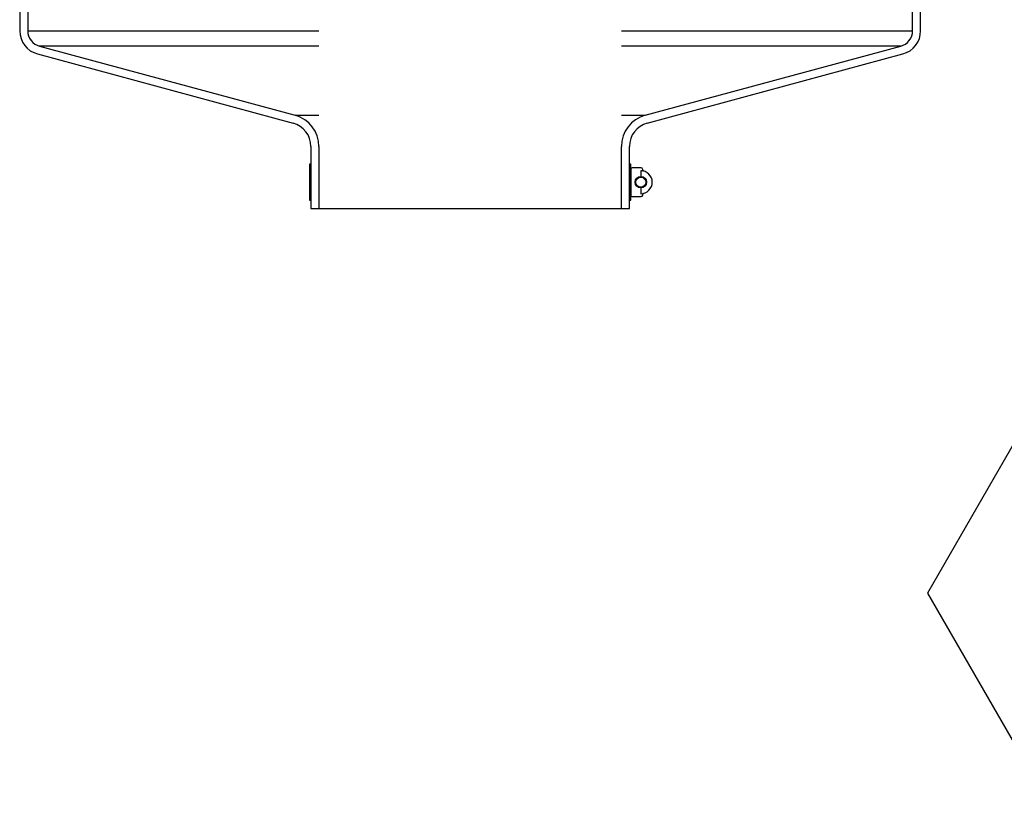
# Model space of a CAD drawing. Extents: x 990 to 4202, y -422 to 622.
# Tile 235 of 256: x 1490 to 1506, y 469 to 481. Entities that reach past the tile are written whole.
import ezdxf
from ezdxf.enums import TextEntityAlignment as Align

# ---------------------------------------------------------------- set-up
doc = ezdxf.new("R2010")
doc.units = 0
doc.header["$MEASUREMENT"] = 0
doc.layers.get('0').update_dxf_attribs({"linetype": 'CONTINUOUS'})
doc.layers.add('SPILL-BUCKET', color=1, linetype='CONTINUOUS')
doc.layers.add('TEXT', color=3, linetype='CONTINUOUS')
doc.styles.add('TANK-SLAB$0$SIMPLEX', font='simplex')

# ---------------------------------------------------------------- blocks, each defined once
blk = doc.blocks.new('TANK-SLAB$0$HEX')
at = {"color": 3}
blk.add_lwpolyline([(-0.05774, 0.1), (-0.11547, 0), (-0.05774, -0.1), (0.05774, -0.1), (0.11547, 0), (0.05774, 0.1)], close=True, dxfattribs=at)
at = {"color": 3, "style": 'TANK-SLAB$0$SIMPLEX'}
blk.add_attdef('D#', text='', height=0.08, dxfattribs=at).set_placement((0, 0), align=Align.MIDDLE)

msp = doc.modelspace()

# ---------------------------------------------------------------- linework, layer by layer
at = {"layer": 'SPILL-BUCKET', "linetype": 'Continuous'}
for p, q in [((1490.25723, 484.73404), (1490.25723, 481.09055)), ((1490.38214, 484.73404), (1490.38214, 481.09055)), ((1504.12275, 481.09055), (1504.12275, 484.73404)), ((1504.24767, 481.09055), (1504.24767, 484.73404)), ((1490.53498, 480.72857), (1494.50139, 479.65574)), ((1490.56731, 480.84923), (1494.53371, 479.7764)), ((1499.97118, 479.7764), (1503.93758, 480.84923)), ((1500.00351, 479.65574), (1503.96991, 480.72857)), ((1494.77914, 479.29376), (1494.77914, 478.33217)), ((1494.90405, 479.29376), (1494.90405, 478.33217)), ((1499.60084, 478.33217), (1499.60084, 479.29376)), ((1499.72576, 478.33217), (1499.72576, 479.29376)), ((1494.77914, 478.33217), (1494.90405, 478.33217)), ((1494.90405, 478.33217), (1499.60084, 478.33217)), ((1499.60084, 478.33217), (1499.72576, 478.33217))]:
    msp.add_line(p, q, dxfattribs=at)
at = {"layer": 'SPILL-BUCKET', "color": 7}
for p, q in [((1490.38214, 481.09055), (1494.90405, 481.09055)), ((1499.60084, 481.09055), (1504.12275, 481.09055)), ((1494.90405, 480.84923), (1490.56731, 480.84923)), ((1503.93758, 480.84923), (1499.60084, 480.84923)), ((1494.53372, 479.7764), (1494.90405, 479.7764)), ((1499.60084, 479.7764), (1499.97118, 479.7764))]:
    msp.add_line(p, q, dxfattribs=at)
at = {"layer": 'SPILL-BUCKET', "color": 7, "linetype": 'Continuous'}
for p, q in [((1494.77914, 479.0192), (1494.75915, 479.0192)), ((1494.75915, 479.0192), (1494.75915, 478.45708)), ((1494.77914, 479.0192), (1494.77914, 478.45708)), ((1499.72576, 478.45708), (1499.72576, 479.0192)), ((1499.74574, 479.0192), (1499.72576, 479.0192)), ((1499.74574, 478.45708), (1499.74574, 479.0192)), ((1499.74574, 478.93702), (1499.74574, 478.53926)), ((1499.9075, 478.96089), (1499.76961, 478.96089)), ((1499.90167, 478.91634), (1499.90167, 478.82724)), ((1499.93137, 478.92302), (1499.93137, 478.93702)), ((1499.90167, 478.64904), (1499.90167, 478.55994)), ((1494.75915, 478.45708), (1494.77914, 478.45708)), ((1499.72576, 478.45708), (1499.74574, 478.45708)), ((1499.76961, 478.51539), (1499.9075, 478.51539)), ((1499.93137, 478.53926), (1499.93137, 478.55326))]:
    msp.add_line(p, q, dxfattribs=at)
for radius in [0.0891, 0.07722]:
    msp.add_circle((1499.90167, 478.73814), radius, dxfattribs=at)
at = {"layer": 'SPILL-BUCKET', "linetype": 'Continuous'}
for centre, radius, start, end in [((1490.63197, 481.09055), 0.37474, 180, 255.000001), ((1490.63197, 481.09055), 0.24983, 180, 255), ((1503.87292, 481.09055), 0.24983, 285, 0), ((1503.87292, 481.09055), 0.37474, 284.999999, 0), ((1494.40439, 479.29376), 0.37474, 0, 75.000001), ((1494.40439, 479.29376), 0.49966, 0, 75), ((1500.1005, 479.29376), 0.49966, 105, 180), ((1500.1005, 479.29376), 0.37474, 104.999999, 180)]:
    msp.add_arc(centre, radius, start, end, dxfattribs=at)
at = {"layer": 'SPILL-BUCKET', "color": 7, "linetype": 'Continuous'}
for centre, radius, start, end in [((1499.76961, 478.93702), 0.02387, 89.999959, 179.999959), ((1499.90167, 478.73814), 0.1782, 269.999959, 89.999959), ((1499.9075, 478.93702), 0.02387, 359.999959, 89.999959), ((1499.94251, 478.92302), 0.01114, 179.999959, 257.544166), ((1499.94251, 478.55326), 0.01114, 102.455752, 179.999959), ((1499.76961, 478.53926), 0.02387, 179.999959, 269.999959), ((1499.9075, 478.53926), 0.02387, 269.999959, 359.999959)]:
    msp.add_arc(centre, radius, start, end, dxfattribs=at)

# ---------------------------------------------------------------- block references
at = {"layer": 'TEXT'}
ref = msp.add_blockref('TANK-SLAB$0$HEX', (1508.10328, 472.35999), dxfattribs=dict(at, xscale=32.48674340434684, yscale=32.48674340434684, zscale=32.48674340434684))
ref.add_attrib('D#', '92', dxfattribs={"layer": '0', "height": 2.3625, "style": 'TANK-SLAB$0$SIMPLEX'}).set_placement((1508.10328, 472.35999), align=Align.MIDDLE)

doc.saveas('drawing.dxf')
